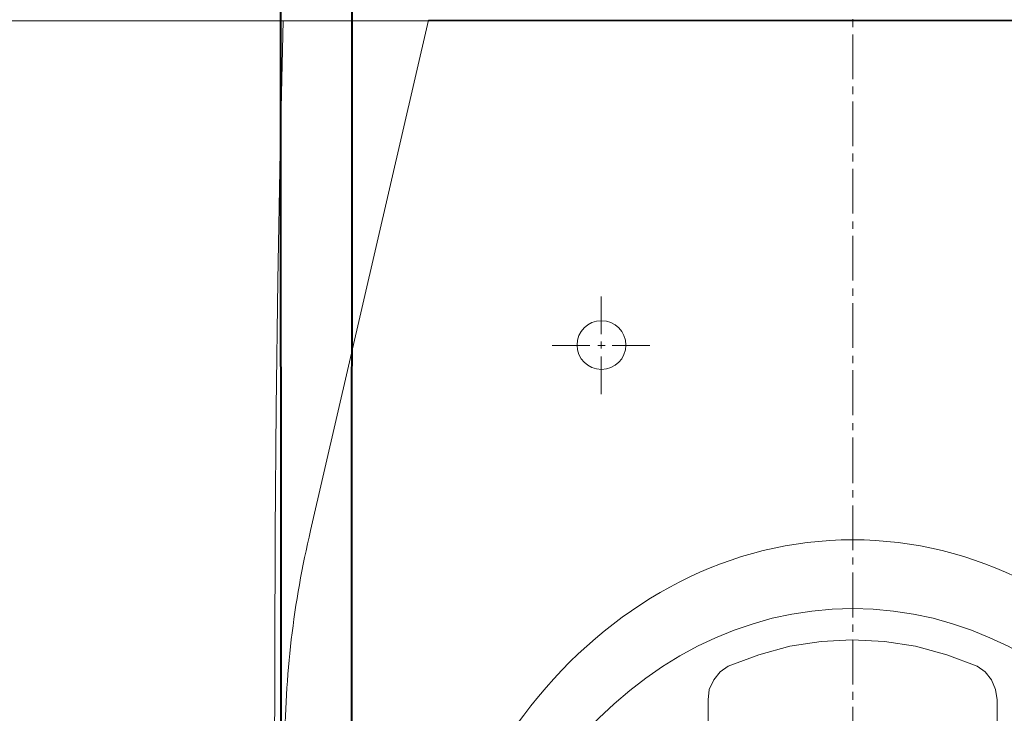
# Model space of a CAD drawing. Header units: millimetres. Extents: x -82287 to 177822, y -399756 to 0.
# Tile 143 of 228: x 52111 to 52142, y -195414 to -195393. Entities that reach past the tile are written whole.
import ezdxf
from ezdxf.enums import TextEntityAlignment as Align
from ezdxf.lldxf.tags import DXFTag

# ---------------------------------------------------------------- set-up
doc = ezdxf.new("R2010")
doc.units = ezdxf.units.MM
doc.header["$MEASUREMENT"] = 0
doc.linetypes.add('SUŁOSZOWA - PB 21 03$0$HIDDEN2', pattern=[4.7625, 3.175, -1.5875])
doc.layers.add('FL_XREF', color=252, linetype='Continuous')
doc.layers.add('IS_Cyrkulacja', color=7, linetype='DASHWAVE', lineweight=40, true_color=0x800080)
doc.layers.add('IS_Zimna_woda', color=5, linetype='SOLID', lineweight=40, true_color=0x0000ff)
for name, color, linetype, lineweight in [('IS_Zasilanie', 1, 'SOLID', 40), ('SUŁOSZOWA - PB 21 03$0$!! 0_Opis_pom', 251, 'Continuous', 0), ('SUŁOSZOWA - PB 21 03$0$!! 1_OPIS POM NOWE', 251, 'Continuous', 0), ('SUŁOSZOWA - PB 21 03$0$!! 2 ZABUDOWA GK-MDF', 251, 'Continuous', 0), ('SUŁOSZOWA - PB 21 03$0$!! 2_WYBURZENIA DO REMONTU', 251, 'Continuous', 0), ('SUŁOSZOWA - PB 21 03$0$!! 2_wypos-sanitarne', 251, 'Continuous', 0)]:
    doc.layers.add(name, color=color, linetype=linetype, lineweight=lineweight)
doc.styles.add('SUŁOSZOWA - PB 21 03$0$ARIAL', font='tahoma.ttf')
tags = doc.linetypes.add('DASHWAVE', pattern='A,10,-5,-20,[138,IS_LineDef.shx,S=2,R=0,X=-20,Y=0],-5', length=40).pattern_tags.tags
tags[16:17] = [DXFTag(74, 4), DXFTag(75, 0), DXFTag(340, '0'), DXFTag(46, 0.0), DXFTag(50, 0.0), DXFTag(44, 0.0), DXFTag(45, 0.0)]
tags[6:7] = [DXFTag(74, 4), DXFTag(75, 0), DXFTag(340, '0'), DXFTag(46, 0.0), DXFTag(50, 0.0), DXFTag(44, 0.0), DXFTag(45, 0.0)]
tags[4:5] = [DXFTag(74, 4), DXFTag(75, 0), DXFTag(340, '0'), DXFTag(46, 0.0), DXFTag(50, 0.0), DXFTag(44, 0.0), DXFTag(45, 0.0)]
tags = doc.linetypes.add('SOLID', pattern=[10, 10, 0]).pattern_tags.tags
tags[6:7] = [DXFTag(74, 4), DXFTag(75, 0), DXFTag(340, '0'), DXFTag(46, 0.0), DXFTag(50, 0.0), DXFTag(44, 0.0), DXFTag(45, 0.0)]
tags[4:5] = [DXFTag(74, 4), DXFTag(75, 0), DXFTag(340, '0'), DXFTag(46, 0.0), DXFTag(50, 0.0), DXFTag(44, 0.0), DXFTag(45, 0.0)]

# ---------------------------------------------------------------- blocks, each defined once
blk = doc.blocks.new('SUŁOSZOWA - PB 21 03$0$A$C351F644B')
for p in [(-16.707, 35.716), (13.073, 19.983)]:
    blk.add_line(p, (-13.073, 19.983))
blk.add_arc((11.917, 42.5), 29.417, 180, 193.3326)
blk = doc.blocks.new('SUŁOSZOWA - PB 21 03$0$A$C6ce7c513')
at = {"lineweight": 0}
for points in [[(0, 0), (0, -0.00246)], [(-0.17548, -0.00049), (-0.17646, -0.04094), (-0.1772, -0.08064), (-0.1777, -0.11986), (-0.17794, -0.15833), (-0.17819, -0.23404)], [(-0.17548, -0.00049), (0.17547, -0.00049)], [(0, -0.00469), (0, -0.0185)], [(0, -0.02072), (0, -0.02318)], [(0, -0.0254), (0, -0.03921)], [(0, -0.04143), (0, -0.0439)], [(0, -0.04612), (0, -0.05993)], [(0, -0.0624), (0, -0.06461)], [(0, -0.06683), (0, -0.08064)], [(0, -0.08311), (0, -0.08533)], [(-0.07757, -0.08557), (-0.07757, -0.09717)], [(0, -0.08755), (0, -0.10136)], [(-0.07757, -0.09939), (-0.07757, -0.1016)], [(-0.08102, -0.10062), (-0.09261, -0.10062)], [(-0.07633, -0.10062), (-0.07855, -0.10062)], [(-0.06252, -0.10062), (-0.07411, -0.10062)], [(-0.07757, -0.10408), (-0.07757, -0.11567)], [(0, -0.10383), (0, -0.10605)], [(0, -0.10827), (0, -0.12208)], [(0, -0.12455), (0, -0.12677)], [(0, -0.12898), (0, -0.14304)], [(0, -0.14526), (0, -0.14748)], [(0, -0.14995), (0, -0.16376)], [(0, -0.16598), (0, -0.1682)], [(0, -0.17066), (0, -0.18447)], [(0, -0.18669), (0, -0.18892)], [(-0.04452, -0.22344), (-0.04452, -0.20988), (-0.04427, -0.20667), (-0.04279, -0.20371), (-0.04082, -0.20124), (-0.03835, -0.19952), (-0.02898, -0.19607), (-0.01936, -0.19335), (-0.00974, -0.19187), (-0.00013, -0.19138), (0.00974, -0.19187), (0.01936, -0.19335), (0.02898, -0.19607), (0.03835, -0.19952), (0.04082, -0.20124), (0.04279, -0.20371), (0.04402, -0.20667), (0.04451, -0.20988), (0.04451, -0.22344)], [(0, -0.19138), (0, -0.20519)], [(0, -0.20741), (0, -0.20988)], [(0, -0.2121), (0, -0.22591)]]:
    blk.add_lwpolyline(points, dxfattribs=at)
blk.add_circle((-0.07744, -0.1005), 0.00752, dxfattribs=at)
for centre, major_axis, ratio in [((0, -0.32554), (0, -0.16499), 0.830338), ((0, -0.32974), (0, -0.14798), 0.83084)]:
    blk.add_ellipse(centre, major_axis=major_axis, ratio=ratio, start_param=0, end_param=6.283185, dxfattribs=at)
blk = doc.blocks.new('SUŁOSZOWA - PB 21 03')
at = {"layer": 'SUŁOSZOWA - PB 21 03$0$!! 2 ZABUDOWA GK-MDF'}
blk.add_lwpolyline([(52030.71142, -195445.5883), (52144.71142, -195445.5883)], dxfattribs=at)
at = {"layer": 'SUŁOSZOWA - PB 21 03$0$!! 2_WYBURZENIA DO REMONTU', "linetype": 'SUŁOSZOWA - PB 21 03$0$HIDDEN2', "ltscale": 3, "xscale": -1, "rotation": 180}
blk.add_blockref('SUŁOSZOWA - PB 21 03$0$A$C351F644B', (52074.71142, -195425.5883), dxfattribs=at)
at = {"layer": 'SUŁOSZOWA - PB 21 03$0$!! 2_wypos-sanitarne', "xscale": 100, "yscale": 100, "zscale": 100}
blk.add_blockref('SUŁOSZOWA - PB 21 03$0$A$C6ce7c513', (52074.71142, -195445.53931), dxfattribs=at)
at = {"layer": 'SUŁOSZOWA - PB 21 03$0$!! 0_Opis_pom', "ltscale": 0.7, "style": 'SUŁOSZOWA - PB 21 03$0$ARIAL'}
for tag, p in [('B0,19', (52679.2094, -194257.55204)), ('B2,14', (73874.0461, -194402.0887)), ('B2,12', (73342.49259, -194413.89249)), ('B1,21', (60405.50261, -194427.18207)), ('B2,11', (73069.01144, -194438.89383)), ('B2,16', (75195.07765, -194441.83446)), ('A1,16', (59129.54925, -194448.08429)), ('B1,19', (59914.81903, -194448.15658)), ('B1/17', (59524.53699, -194450.37428)), ('1,23', (61575.22173, -194450.37428)), ('1,22', (60947.33929, -194456.1144)), ('A1,1', (58808.06672, -194460.94161)), ('B0,15', (51514.15008, -194461.8073)), ('B3,7', (87459.81312, -194465.07097)), ('B3,3', (88235.73906, -194465.79732)), ('B2,19.1', (76701.67035, -194466.03695)), ('B2,17', (75506.7465, -194471.3759)), ('B1,18', (59715.51745, -194473.87108)), ('B0,18', (52071.43815, -194478.40179)), ('B3,8', (90006.66539, -194478.47972)), ('B3,6', (86826.65132, -194483.15512)), ('B2,15', (74566.38885, -194487.81114)), ('B2,10', (72728.63362, -194489.37283)), ('B1,20', (60198.53687, -194490.17374)), ('B2,13', (73649.91716, -194500.01242)), ('A0,6', (49094.40602, -194505.72387)), ('A2,5', (72452.45009, -194505.90583)), ('A1,6', (58565.96262, -194514.50753)), ('B1,1', (61908.24378, -194515.48656)), ('A0,4', (49692.81919, -194517.93289)), ('B0,22', (54187.56644, -194519.04308)), ('A0,3', (49906.53818, -194524.03766)), ('B0,20', (53125.45224, -194527.8835)), ('A0,5', (49399.71914, -194533.19455)), ('B0,21', (53847.26622, -194535.08002)), ('B1,3', (62229.35503, -194604.49851)), ('B2,18', (75922.43604, -194612.23635)), ('B2,19', (77152.69039, -194617.53776)), ('A3,4', (85509.27934, -194642.47136)), ('B0,24B', (54824.42896, -194684.26784)), ('B1,4', (63476.45184, -194691.11207)), ('B0,16', (51457.40872, -194704.43091)), ('B0,13', (50367.63944, -194706.5583)), ('B0,17', (51897.58569, -194706.77195)), ('A2,4', (71695.75649, -194707.44268)), ('A1,5', (58149.22649, -194724.80163)), ('A2.1', (72371.45884, -194731.56251)), ('B0,23', (54542.05776, -194742.93939)), ('A1,2', (58744.42262, -194746.622)), ('B1,2D', (60756.29674, -194750.92727)), ('A1,15', (59129.54925, -194780.73348)), ('A3.1', (86079.08704, -194786.62422)), ('B0,14', (50962.60809, -194789.06568)), ('B1,4', (63483.03852, -194791.04365)), ('A0,2', (49295.91259, -194810.95246)), ('B2.7', (74548.27897, -194836.12781)), ('B3,2', (89035.72921, -194837.99287)), ('B1,2B', (62374.83512, -194841.86715)), ('B0,7', (52851.95551, -194845.56115)), ('B1,2A', (61803.35407, -194869.27513)), ('B0,8', (51561.38742, -194890.27848)), ('A3.2', (86016.50296, -195004.88875)), ('A1,3', (58810.05243, -195008.83917)), ('A0,1', (49914.27925, -195025.82804)), ('A0,10', (49695.87246, -195042.9259)), ('B0,17', (51225.06492, -195049.74007)), ('B2.2', (74976.1855, -195068.47988)), ('B0,6', (52110.41055, -195069.39267)), ('A2.2', (72371.45884, -195070.78713)), ('B1,8', (61403.63433, -195071.25189)), ('A0,7', (49042.50308, -195082.6056)), ('B3,11', (88623.94853, -195099.23575)), ('B3,4', (87612.56208, -195132.78192)), ('B3,5', (86839.47632, -195174.05241)), ('B0,12', (50313.60595, -195207.52936)), ('B0,11', (50726.178, -195219.06638)), ('B3,10', (89778.42161, -195220.68871)), ('B1,6', (63686.26823, -195231.3997)), ('B0,24A', (54359.17011, -195245.97867)), ('A1,4', (58093.66276, -195250.96213)), ('B0,10', (51476.34179, -195259.44699)), ('B3,9', (90479.74099, -195260.18621)), ('A0,11', (49643.96951, -195271.84772)), ('B1,14', (59332.54805, -195280.73534)), ('B2,21', (75970.16114, -195290.81005)), ('B0,9', (51798.4912, -195291.17482)), ('A0,8', (49042.50308, -195293.21363)), ('B1,13', (60186.62513, -195314.46953)), ('B2,9', (73175.51251, -195317.21162)), ('B1,5', (63419.22943, -195317.21026)), ('A2.3', (71832.37045, -195318.78232)), ('B2,4', (74493.5947, -195318.7733)), ('A3,3', (85569.83931, -195318.78232)), ('B1,10', (60892.94126, -195319.45825)), ('B2,3', (74674.2815, -195319.28036)), ('B0,3', (52068.59538, -195319.60465)), ('B3,1', (88723.65615, -195329.98594)), ('B2,8', (73894.209, -195338.18956)), ('B2,20', (77211.021, -195343.82367)), ('B1,9', (61058.12383, -195344.48743)), ('B2.1', (75304.74121, -195348.36327)), ('B0,2', (52227.2348, -195357.98297)), ('B1,2C', (61827.40698, -195369.02625)), ('B1,7', (62134.52151, -195372.05069)), ('B0,1', (53061.17304, -195403.85659)), ('A0,9', (49001.50444, -195413.15723)), ('A0,12', (49689.76592, -195485.50737)), ('B0,4', (52224.78303, -195500.96352)), ('B2,5', (74686.48999, -195507.24036)), ('B1,11', (61050.00078, -195512.89565)), ('B1,12', (60864.00751, -195544.00738)), ('B2,6', (74499.29165, -195549.55175)), ('B0,5', (52066.14362, -195556.83806)), ('C2,2', (74812.78942, -195865.8959)), ('C1,3', (61091.58871, -195973.27844)), ('C0,2A', (52278.30875, -196050.48297)), ('C0,1', (52808.36775, -196132.34208)), ('C1,2', (61690.27405, -196439.72387)), ('C1,1', (62060.59754, -196465.28533)), ('C3,1', (88979.71614, -196545.67785)), ('C0,2B', (53028.88223, -196668.8019)), ('C1,4', (61008.68123, -196686.32122)), ('C2,1', (75334.65984, -196786.2197)), ('C2,3', (74834.65119, -196933.26657)), ('C1,5', (61062.7252, -196991.42453)), ('C1,10', (62127.38542, -196998.81344)), ('C1,9', (62147.33751, -197289.53424)), ('C1,6', (61131.41824, -197329.69535)), ('C0,3', (52181.98562, -197341.92176)), ('D1,1', (73931.12245, -197584.03121)), ('C0,4', (52345.96562, -197596.60561)), ('D0,18', (60296.49264, -197617.95269)), ('C2,4', (75243.70451, -197663.89)), ('D0,7', (59141.53804, -197722.84718)), ('C1,7', (61222.2575, -197737.18052)), ('D0,17', (60701.16801, -197741.44864)), ('D1,4', (73157.19908, -197744.29721)), ('D0,3', (59562.25866, -197751.14316)), ('D1,6', (72757.78643, -197751.22612)), ('D0,6', (58741.71849, -197802.61699)), ('D0,10', (58357.73602, -197820.93991)), ('D,09', (59195.67196, -197881.51243)), ('C0,5', (52269.72696, -197902.4362)), ('C0,6', (52872.93793, -197917.07354)), ('D0,2', (59943.06082, -197917.06725)), ('D1,3', (73475.28953, -197924.29875)), ('D0,16', (60721.3534, -197935.2949)), ('D0,8', (59058.9008, -197963.64925)), ('D0,5', (59448.52586, -197969.8061)), ('C2,5', (74555.08284, -197988.7886)), ('D1,5', (73291.61607, -197999.29956)), ('D0,4', (59655.02693, -198042.2589)), ('D0,15', (60692.12223, -198127.4643)), ('D1,2', (73578.07819, -198172.30068)), ('D0,1', (59931.33074, -198173.12806)), ('D0,11', (58161.27105, -198211.45823)), ('D0,12', (58250.99458, -198537.17631)), ('D0,13', (58250.99458, -198764.99605)), ('D1,7', (71854.87376, -198786.88467)), ('D0,14', (59130.08589, -198795.3373)), ('D1,8', (71715.35366, -199212.44512))]:
    blk.add_attdef(tag, text='', height=11.968, dxfattribs=at).set_placement(p, align=Align.MIDDLE_CENTER)
at = {"layer": 'SUŁOSZOWA - PB 21 03$0$!! 1_OPIS POM NOWE', "style": 'SUŁOSZOWA - PB 21 03$0$ARIAL'}
for tag, p in [('C1.7A', (61271.6179, -197538.30303)), ('C2.5B', (74970.66097, -197546.70728)), ('C2,5C', (74903.71123, -197659.13664)), ('C2.4', (75374.07862, -197726.11453)), ('D1,2B', (74322.25834, -197791.43247)), ('C1.7C', (61260.26049, -197811.38428)), ('C1.8B', (61588.27341, -197817.62151)), ('C1.8A', (61884.42005, -197818.94854)), ('C1.7B', (61322.12354, -197933.89849)), ('C2,5A', (74943.41937, -197993.49482)), ('E1.2', (62164.78326, -198139.98688)), ('E1.5E', (62692.10372, -198153.27854)), ('D1,2C', (73419.9359, -198156.57844)), ('E3.1', (88990.58975, -198158.87886)), ('E2.9', (75361.45041, -198161.88904)), ('E2.7', (76022.45692, -198162.26272)), ('D1,2A', (74280.17915, -198172.30068)), ('E1.5D', (62993.60773, -198185.416)), ('E1.1', (61330.46191, -198191.9806)), ('E1.5C', (63016.9343, -198246.3437)), ('E1.5B', (63264.15117, -198307.8661)), ('E3.2', (88781.41347, -198385.24275)), ('E1.6', (61022.6264, -198421.00827)), ('E2.2', (74782.75417, -198427.85813)), ('E2.8', (75757.29014, -198437.09188)), ('E2.6', (76531.8031, -198444.40756)), ('E3.4', (89392.22607, -198450.03942)), ('E1.5A', (63049.47589, -198456.39852)), ('E1.5G', (62892.39981, -198586.12622)), ('E1.5F', (62736.15118, -198589.14592)), ('E1,4', (61888.25021, -198652.6996)), ('E2.1', (75803.99631, -198697.05773)), ('E1.5L', (63297.7633, -198733.65678)), ('E1.3', (61058.5992, -198806.28147)), ('E1.5H', (62893.53005, -198830.01758)), ('E2,3', (74778.52304, -198843.9541)), ('E3.3', (89150.95684, -198867.32581)), ('E1.5K', (63266.15427, -198904.67789)), ('E1.5I', (62723.74907, -199005.87002)), ('E2.4', (75135.87669, -199083.20857)), ('E2.5', (76615.04061, -199164.91143)), ('E1.5J', (63204.25187, -199215.697))]:
    blk.add_attdef(tag, text='', height=11.968, dxfattribs=at).set_placement(p, align=Align.MIDDLE_CENTER)
blk = doc.blocks.new('ogrzewanie_1')
at = {"layer": 'IS_Zasilanie'}
blk.add_line((52057.004, -149538.031), (52057.509, -150603.002), dxfattribs=at)
blk = doc.blocks.new('woda_1')
at = {"layer": 'IS_Cyrkulacja'}
blk.add_line((-28309.908, -225476.617), (-28310.73, -227338.643), dxfattribs=at)

msp = doc.modelspace()

# ---------------------------------------------------------------- block references
at = {"layer": 'FL_XREF'}
msp.add_blockref('SUŁOSZOWA - PB 21 03', (62.282, 52.898), dxfattribs=at)
at = {"layer": 'IS_Zasilanie'}
msp.add_blockref('ogrzewanie_1', (62.282, -45697.722), dxfattribs=at)
at = {"layer": 'IS_Zimna_woda'}
msp.add_blockref('woda_1', (80431.534, 30245.632), dxfattribs=at)

doc.saveas('drawing.dxf')
